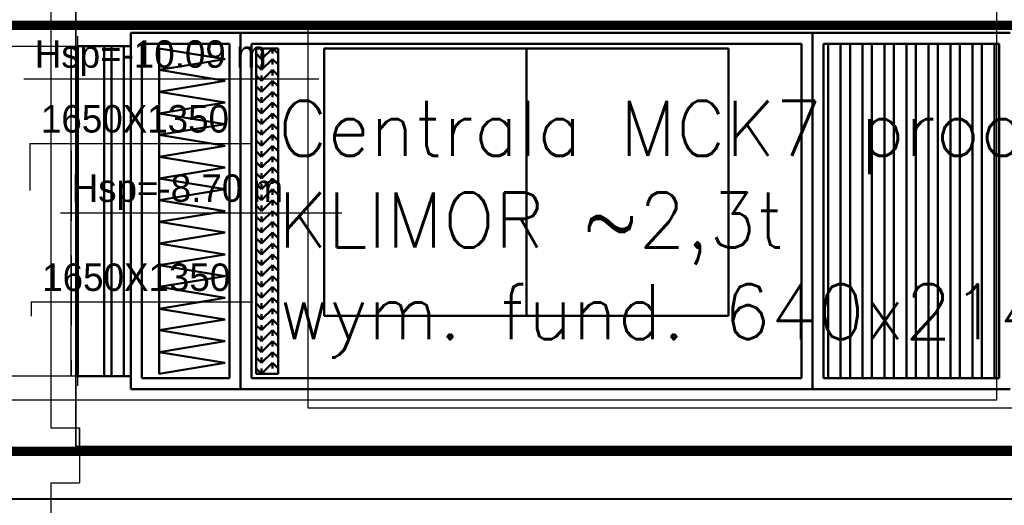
# Model space of a CAD drawing. Header units: centimetres. Extents: x -156440 to 298236, y -263599 to 81430.
# Tile 117 of 170: x 141332 to 145810, y -103460 to -101251. Entities that reach past the tile are written whole.
import ezdxf

# ---------------------------------------------------------------- set-up
doc = ezdxf.new("R2010")
doc.units = ezdxf.units.CM
doc.header["$LTSCALE"] = 50
for name, pattern in [('01-101 Went PP Poziom -2$0$DASHDOT2', [12.7, 6.35, -3.175, 0, -3.175]), ('01-101 Went PP Poziom -2$0$Przekrój 3a-3a$0$HIDDEN', [9.525, 6.35, -3.175]), ('Kondygnacja -2$0$HIDDEN2', [4.7625, 3.175, -1.5875]), ('Osie rzutów$0$DASHDOT2', [12.7, 6.35, -3.175, 0, -3.175])]:
    doc.linetypes.add(name, pattern=pattern)
doc.layers.get('0').update_dxf_attribs({"color": 8})
for name, color, linetype in [('01-101 Went PP Poziom -2$0$L_linie przekrojowe', 213, 'Continuous'), ('01-101 Went PP Poziom -2$0$L_Nawiew', 3, 'Continuous'), ('01-101 Went PP Poziom -2$0$L_text', 2, 'Continuous'), ('01-101 Went PP Poziom -2$0$L_Wywiew', 6, 'Continuous'), ('bgde-tekst', 7, 'Continuous'), ('bgde_centrale wentylacyjne', 3, 'Continuous'), ('Kondygnacja -2$0$ARCH_KONSTR_POWYŻEJ RZUTU_IST', 8, 'Kondygnacja -2$0$HIDDEN2'), ('Kondygnacja -2$0$ARCH_MUROWANE_IST', 9, 'Continuous'), ('Osie rzutów$0$ARCH_INFO_OSIE_IST', 8, 'Osie rzutów$0$DASHDOT2')]:
    doc.layers.add(name, color=color, linetype=linetype)
doc.layers.add('01-101 Went PP Poziom -2$0$L_niedruk', color=6, linetype='Continuous', lineweight=13, plot=False)
for name, color, linetype, lineweight in [('01-101 Went PP Poziom -2$0$L_urządzenia', 1, 'Continuous', 50), ('bgde_fundamenty pod urządzenia', 7, 'Continuous', 35), ('bgde_N18', 4, 'Continuous', 40), ('Kondygnacja -2$0$_SP KORYTA', 8, 'Continuous', 25)]:
    doc.layers.add(name, color=color, linetype=linetype, lineweight=lineweight)
doc.layers.get('01-101 Went PP Poziom -2$0$L_text').off()
doc.styles.add('Romans', font='Romans.shx')

# ---------------------------------------------------------------- blocks, each defined once
blk = doc.blocks.new('Osie rzutów')
at = {"layer": 'Osie rzutów$0$ARCH_INFO_OSIE_IST', "ltscale": 10}
blk.add_line((4436.04, 11600), (13655, 11600), dxfattribs=at)
blk = doc.blocks.new('Kondygnacja -2$0$konstukcja stropu -2')
at = {"layer": 'Kondygnacja -2$0$ARCH_KONSTR_POWYŻEJ RZUTU_IST', "ltscale": 10}
for p, q in [((6835, 12155), (6835, 11625)), ((6835, 11625), (6285, 11625))]:
    blk.add_line(p, q, dxfattribs=at)
blk = doc.blocks.new('*U387')
at = {"linetype": 'Continuous', "lineweight": -2}
for p, q in [((325, 0, 795), (325, 0, 750)), ((325, 0, -750), (325, 0, -795))]:
    blk.add_line(p, q, dxfattribs=at)
at = {"layer": '01-101 Went PP Poziom -2$0$L_niedruk', "linetype": 'Continuous', "lineweight": -3}
for p, q in [((325, 0, -750), (325, 0, 750)), ((325, 0, 750), (325, 0, 750)), ((325, 0, -750), (325, 0, 750)), ((325, 0, -750), (325, 0, -750))]:
    blk.add_line(p, q, dxfattribs=at)
at = {"layer": '01-101 Went PP Poziom -2$0$L_Wywiew', "linetype": '01-101 Went PP Poziom -2$0$Przekrój 3a-3a$0$HIDDEN', "lineweight": -3}
for p, q in [((-295, 0, 750), (-325, 0, 750)), ((-325, 0, 750), (-325, 0, -750)), ((295, 0, 750), (-295, 0, 750)), ((-295, 0, 750), (-295, 0, -750)), ((325, 0, 750), (295, 0, 750)), ((295, 0, 750), (295, 0, -750)), ((325, 0, 750), (325, 0, -750)), ((-325, 0, -750), (-295, 0, -750)), ((-295, 0, -750), (295, 0, -750)), ((295, 0, -750), (325, 0, -750))]:
    blk.add_line(p, q, dxfattribs=at)
blk = doc.blocks.new('*U385')
at = {"linetype": 'Continuous', "lineweight": -2}
for p, q in [((-369.5, 0, 750), (-369.5, 0, 795)), ((-369.5, 0, -750), (-369.5, 0, 750)), ((-369.5, 0, -795), (-369.5, 0, -750))]:
    blk.add_line(p, q, dxfattribs=at)
at = {"color": 0, "linetype": 'ByBlock', "lineweight": -2}
for p, q in [((329.5, 0, 750), (-369.5, 0, 750)), ((-369.5, 0, -750), (329.5, 0, -750))]:
    blk.add_line(p, q, dxfattribs=at)
at = {"linetype": 'Continuous', "lineweight": -3}
blk.add_line((-339.5, 0, -750), (-339.5, 0, 750), dxfattribs=at)
at = {"layer": '01-101 Went PP Poziom -2$0$L_Nawiew', "linetype": '01-101 Went PP Poziom -2$0$Przekrój 3a-3a$0$HIDDEN', "lineweight": -3}
for p, q in [((369.5, 0, 750), (329.5, 0, 750)), ((369.5, 0, 750), (369.5, 0, -750)), ((329.5, 0, -750), (369.5, 0, -750))]:
    blk.add_line(p, q, dxfattribs=at)
at = {"layer": '01-101 Went PP Poziom -2$0$L_niedruk', "linetype": 'Continuous', "lineweight": -3}
for p, q in [((280.5, 0, -750), (280.5, 0, 750)), ((280.5, 0, 750), (280.5, 0, 750)), ((280.5, 0, -750), (280.5, 0, 750)), ((280.5, 0, -750), (280.5, 0, 750)), ((280.5, 0, 750), (280.5, 0, 750)), ((280.5, 0, -750), (280.5, 0, 750)), ((329.5, 0, -750), (329.5, 0, 750)), ((329.5, 0, 750), (369.5, 0, 750)), ((329.5, 0, 750), (369.5, 0, 750)), ((329.5, 0, -750), (329.5, 0, 750)), ((329.5, 0, 750), (329.5, 0, 750)), ((369.5, 0, 750), (369.5, 0, 795)), ((369.5, 0, 750), (369.5, 0, 750)), ((369.5, 0, 750), (369.5, 0, -750)), ((369.5, 0, 795), (369.5, 0, -795)), ((369.5, 0, 795), (369.5, 0, 795)), ((369.5, 0, 750), (369.5, 0, -750)), ((369.5, 0, 750), (369.5, 0, 750)), ((369.5, 0, 750), (369.5, 0, -750)), ((369.5, 0, -750), (369.5, 0, 750)), ((369.5, 0, 750), (369.5, 0, 750)), ((369.5, 0, -750), (369.5, 0, 750)), ((369.5, 0, 750), (369.5, 0, -750)), ((369.5, 0, 750), (369.5, 0, 750)), ((369.5, 0, -750), (369.5, 0, 750)), ((369.5, 0, 750), (369.5, 0, -750)), ((369.5, 0, 750), (369.5, 0, 750)), ((369.5, 0, 750), (369.5, 0, -750)), ((280.5, 0, -750), (280.5, 0, -750)), ((280.5, 0, -750), (280.5, 0, -750)), ((369.5, 0, -750), (329.5, 0, -750)), ((369.5, 0, -750), (329.5, 0, -750)), ((329.5, 0, -750), (329.5, 0, -750)), ((369.5, 0, -750), (369.5, 0, -750)), ((369.5, 0, -795), (369.5, 0, -750)), ((369.5, 0, -795), (369.5, 0, -795)), ((369.5, 0, -750), (369.5, 0, -750)), ((369.5, 0, -750), (369.5, 0, -750)), ((369.5, 0, -750), (369.5, 0, -750)), ((369.5, 0, -750), (369.5, 0, -750))]:
    blk.add_line(p, q, dxfattribs=at)
blk = doc.blocks.new('01-101 Went PP Poziom -2$0$A$C531677BF')
at = {"layer": '01-101 Went PP Poziom -2$0$L_urządzenia', "extrusion": (-1.22461e-16, -1, 0)}
for p, q in [((6441.29, 46792, -12), (6441.29, 46630, -12)), ((6441.29, 46792), (6441.29, 46792, -12)), ((6441.29, 46792, -12), (6491.29, 46792, -12)), ((6441.29, 46630), (6441.29, 46792)), ((6441.29, 46792, 146), (6441.29, 46630, 146)), ((6441.29, 46792), (6441.29, 46792, 146)), ((6441.29, 46792, 146), (6491.29, 46792, 146)), ((6441.29, 46792), (6491.29, 46792)), ((6441.29, 46630, 146), (6441.29, 46792, 146)), ((6441.29, 46792, 292), (6441.29, 46630, 292)), ((6441.29, 46792, 146), (6441.29, 46792, 292)), ((6441.29, 46792, 292), (6491.29, 46792, 292)), ((6441.29, 46792, 146), (6491.29, 46792, 146)), ((6491.29, 46792, -12), (6491.29, 46630, -12)), ((6491.29, 46792), (6491.29, 46792, -12)), ((6491.29, 46792, -12), (6751.29, 46792, -12)), ((6491.29, 46630), (6491.29, 46792)), ((6491.29, 46792, 292), (6491.29, 46630, 292)), ((6491.29, 46792), (6491.29, 46792, 292)), ((6491.29, 46792, 292), (6751.29, 46792, 292)), ((6491.29, 46792), (6751.29, 46792)), ((6491.29, 46792, -12), (6491.29, 46630, -12)), ((6491.29, 46792), (6491.29, 46792, -12)), ((6491.29, 46630), (6491.29, 46792)), ((6491.29, 46792, 146), (6491.29, 46630, 146)), ((6491.29, 46792), (6491.29, 46792, 146)), ((6491.29, 46630, 146), (6491.29, 46792, 146)), ((6491.29, 46792, 292), (6491.29, 46630, 292)), ((6491.29, 46792, 146), (6491.29, 46792, 292)), ((6751.29, 46792, -12), (6751.29, 46630, -12)), ((6751.29, 46792), (6751.29, 46792, -12)), ((6751.29, 46792, -12), (6841.29, 46792, -12)), ((6751.29, 46630), (6751.29, 46792)), ((6751.29, 46792, 292), (6751.29, 46630, 292)), ((6751.29, 46792), (6751.29, 46792, 292)), ((6751.29, 46792, 292), (6841.29, 46792, 292)), ((6751.29, 46792), (6841.29, 46792)), ((6751.29, 46792, -12), (6751.29, 46630, -12)), ((6751.29, 46792), (6751.29, 46792, -12)), ((6751.29, 46630), (6751.29, 46792)), ((6751.29, 46792, 292), (6751.29, 46630, 292)), ((6751.29, 46792), (6751.29, 46792, 292)), ((6417.29, 46786, 286.5), (6417.29, 46636, 286.5)), ((6417.29, 46786, 151.5), (6417.29, 46636, 151.5)), ((6417.29, 46786, 286.5), (6417.29, 46786, 151.5)), ((6429.29, 46786, 286.5), (6417.29, 46786, 286.5)), ((6417.29, 46786, 151.5), (6429.29, 46786, 151.5)), ((6429.29, 46786, 140.5), (6429.29, 46636, 140.5)), ((6429.29, 46786, 5.5), (6429.29, 46636, 5.5)), ((6429.29, 46786, 140.5), (6429.29, 46786, 5.5)), ((6441.29, 46786, 140.5), (6429.29, 46786, 140.5)), ((6429.29, 46786, 5.5), (6441.29, 46786, 5.5)), ((6429.29, 46786, 286.5), (6429.29, 46636, 286.5)), ((6429.29, 46786, 151.5), (6429.29, 46636, 151.5)), ((6429.29, 46786, 151.5), (6429.29, 46786, 286.5)), ((6429.29, 46786, 286.5), (6429.29, 46636, 286.5)), ((6429.29, 46786, 151.5), (6429.29, 46636, 151.5)), ((6429.29, 46786, 286.5), (6429.29, 46786, 151.5)), ((6441.29, 46786, 286.5), (6429.29, 46786, 286.5)), ((6429.29, 46786, 151.5), (6441.29, 46786, 151.5)), ((6432.49, 46786, 281.8), (6432.49, 46636, 281.8)), ((6432.49, 46786, 281.8), (6438.19, 46786, 276.1)), ((6432.49, 46786, 266.1), (6432.49, 46636, 266.1)), ((6432.49, 46786, 266.1), (6438.19, 46786, 271.8)), ((6432.49, 46786, 261.8), (6432.49, 46636, 261.8)), ((6432.49, 46786, 261.8), (6438.19, 46786, 256.1)), ((6432.49, 46786, 246.1), (6432.49, 46636, 246.1)), ((6432.49, 46786, 246.1), (6438.19, 46786, 251.8)), ((6432.49, 46786, 241.8), (6432.49, 46636, 241.8)), ((6432.49, 46786, 241.8), (6438.19, 46786, 236.1)), ((6432.49, 46786, 226.1), (6432.49, 46636, 226.1)), ((6432.49, 46786, 226.1), (6438.19, 46786, 231.8)), ((6432.49, 46786, 221.8), (6432.49, 46636, 221.8)), ((6432.49, 46786, 221.8), (6438.19, 46786, 216.1)), ((6432.49, 46786, 206.1), (6432.49, 46636, 206.1)), ((6432.49, 46786, 206.1), (6438.19, 46786, 211.8)), ((6432.49, 46786, 201.8), (6432.49, 46636, 201.8)), ((6432.49, 46786, 201.8), (6438.19, 46786, 196.1)), ((6432.49, 46786, 186.1), (6432.49, 46636, 186.1)), ((6432.49, 46786, 186.1), (6438.19, 46786, 191.8)), ((6432.49, 46786, 181.8), (6432.49, 46636, 181.8)), ((6432.49, 46786, 181.8), (6438.19, 46786, 176.1)), ((6432.49, 46786, 166.1), (6432.49, 46636, 166.1)), ((6432.49, 46786, 166.1), (6438.19, 46786, 171.8)), ((6432.49, 46786, 161.8), (6432.49, 46636, 161.8)), ((6432.49, 46786, 161.8), (6438.19, 46786, 156.1)), ((6438.19, 46786, 276.1), (6438.19, 46636, 276.1)), ((6438.19, 46786, 271.8), (6438.19, 46636, 271.8)), ((6438.19, 46786, 256.1), (6438.19, 46636, 256.1)), ((6438.19, 46786, 251.8), (6438.19, 46636, 251.8)), ((6438.19, 46786, 236.1), (6438.19, 46636, 236.1)), ((6438.19, 46786, 231.8), (6438.19, 46636, 231.8)), ((6438.19, 46786, 216.1), (6438.19, 46636, 216.1)), ((6438.19, 46786, 211.8), (6438.19, 46636, 211.8)), ((6438.19, 46786, 196.1), (6438.19, 46636, 196.1)), ((6438.19, 46786, 191.8), (6438.19, 46636, 191.8)), ((6438.19, 46786, 176.1), (6438.19, 46636, 176.1)), ((6438.19, 46786, 171.8), (6438.19, 46636, 171.8)), ((6438.19, 46786, 156.1), (6438.19, 46636, 156.1)), ((6441.29, 46786, 140.5), (6441.29, 46636, 140.5)), ((6441.29, 46786, 5.5), (6441.29, 46636, 5.5)), ((6441.29, 46786, 5.5), (6441.29, 46786, 140.5)), ((6441.29, 46786, 286.5), (6441.29, 46636, 286.5)), ((6441.29, 46786, 151.5), (6441.29, 46636, 151.5)), ((6441.29, 46786, 151.5), (6441.29, 46786, 286.5)), ((6446.29, 46635, 5), (6446.29, 46787, 5)), ((6446.29, 46787, 141), (6446.29, 46635, 141)), ((6446.29, 46787, 5), (6446.29, 46787, 141)), ((6446.29, 46787, 141), (6486.29, 46787, 141)), ((6446.29, 46787, 5), (6486.29, 46787, 5)), ((6446.29, 46635, 151), (6446.29, 46787, 151)), ((6446.29, 46787, 287), (6446.29, 46635, 287)), ((6446.29, 46787, 151), (6446.29, 46787, 287)), ((6446.29, 46787, 287), (6486.29, 46787, 287)), ((6446.29, 46787, 151), (6486.29, 46787, 151)), ((6486.29, 46635, 5), (6486.29, 46787, 5)), ((6486.29, 46787, 141), (6486.29, 46635, 141)), ((6486.29, 46787, 5), (6486.29, 46787, 141)), ((6486.29, 46635, 151), (6486.29, 46787, 151)), ((6486.29, 46787, 287), (6486.29, 46635, 287)), ((6486.29, 46787, 151), (6486.29, 46787, 287)), ((6496.29, 46635, 5), (6496.29, 46787, 5)), ((6496.29, 46787, 287), (6496.29, 46635, 287)), ((6496.29, 46787, 5), (6496.29, 46787, 287)), ((6496.29, 46787, 287), (6746.29, 46787, 287)), ((6496.29, 46787, 5), (6746.29, 46787, 5)), ((6746.29, 46635, 5), (6746.29, 46787, 5)), ((6746.29, 46787, 287), (6746.29, 46635, 287)), ((6746.29, 46787, 5), (6746.29, 46787, 287)), ((6756.29, 46787, 152), (6756.29, 46635, 152)), ((6756.29, 46787, 140), (6756.29, 46635, 140)), ((6756.29, 46787, 152), (6756.29, 46787, 140)), ((6836.29, 46787, 152), (6756.29, 46787, 152)), ((6756.29, 46787, 140), (6836.29, 46787, 140)), ((6756.29, 46635, 5), (6756.29, 46787, 5)), ((6756.29, 46787, 287), (6756.29, 46635, 287)), ((6756.29, 46787, 5), (6756.29, 46787, 287)), ((6756.29, 46787, 287), (6836.29, 46787, 287)), ((6756.29, 46787, 5), (6836.29, 46787, 5)), ((6758.39, 46787, 143.1), (6758.39, 46635, 143.1)), ((6764.09, 46787, 148.8), (6758.39, 46787, 143.1)), ((6764.09, 46787, 148.8), (6764.09, 46635, 148.8)), ((6768.39, 46787, 148.8), (6768.39, 46635, 148.8)), ((6768.39, 46787, 148.8), (6774.09, 46787, 143.1)), ((6774.09, 46787, 143.1), (6774.09, 46635, 143.1)), ((6778.39, 46787, 143.1), (6778.39, 46635, 143.1)), ((6784.09, 46787, 148.8), (6778.39, 46787, 143.1)), ((6784.09, 46787, 148.8), (6784.09, 46635, 148.8)), ((6788.39, 46787, 148.8), (6788.39, 46635, 148.8)), ((6788.39, 46787, 148.8), (6794.09, 46787, 143.1)), ((6794.09, 46787, 143.1), (6794.09, 46635, 143.1)), ((6798.39, 46787, 143.1), (6798.39, 46635, 143.1)), ((6804.09, 46787, 148.8), (6798.39, 46787, 143.1)), ((6804.09, 46787, 148.8), (6804.09, 46635, 148.8)), ((6808.39, 46787, 148.8), (6808.39, 46635, 148.8)), ((6808.39, 46787, 148.8), (6814.09, 46787, 143.1)), ((6814.09, 46787, 143.1), (6814.09, 46635, 143.1)), ((6818.39, 46787, 143.1), (6818.39, 46635, 143.1)), ((6824.09, 46787, 148.8), (6818.39, 46787, 143.1)), ((6824.09, 46787, 148.8), (6824.09, 46635, 148.8)), ((6828.39, 46787, 148.8), (6828.39, 46635, 148.8)), ((6828.39, 46787, 148.8), (6834.09, 46787, 143.1)), ((6834.09, 46787, 143.1), (6834.09, 46635, 143.1)), ((6836.29, 46787, 152), (6836.29, 46635, 152)), ((6836.29, 46787, 140), (6836.29, 46635, 140)), ((6836.29, 46787, 140), (6836.29, 46787, 152)), ((6836.29, 46635, 5), (6836.29, 46787, 5)), ((6836.29, 46787, 287), (6836.29, 46635, 287)), ((6836.29, 46787, 5), (6836.29, 46787, 287)), ((6454.29, 46785, 285), (6484.29, 46780.1, 285)), ((6454.29, 46785, 153), (6484.29, 46780.1, 153)), ((6454.29, 46785, 153), (6454.29, 46785, 285)), ((6454.29, 46785, 285), (6454.29, 46775.2, 285)), ((6454.29, 46785, 153), (6454.29, 46775.2, 153)), ((6498.29, 46785, 144), (6498.29, 46637, 144)), ((6498.29, 46785, 7), (6498.29, 46637, 7)), ((6498.29, 46785, 144), (6498.29, 46785, 7)), ((6508.29, 46785, 144), (6498.29, 46785, 144)), ((6498.29, 46785, 7), (6508.29, 46785, 7)), ((6498.29, 46782.6, 7), (6498.29, 46782.6, 144)), ((6498.29, 46782.6, 144), (6500.79, 46780.1, 144)), ((6498.29, 46782.6, 7), (6500.79, 46780.1, 7)), ((6500.79, 46780.1, 144), (6505.79, 46785, 144)), ((6500.79, 46780.1, 7), (6505.79, 46785, 7)), ((6500.79, 46780.1, 7), (6500.79, 46782.6, 144)), ((6505.79, 46785, 7), (6505.79, 46782.6, 144)), ((6505.79, 46785, 144), (6508.29, 46782.6, 144)), ((6505.79, 46785, 7), (6508.29, 46782.6, 7)), ((6508.29, 46785, 144), (6508.29, 46637, 144)), ((6508.29, 46785, 7), (6508.29, 46637, 7)), ((6508.29, 46785, 7), (6508.29, 46785, 144)), ((6508.29, 46782.6, 7), (6508.29, 46782.6, 144)), ((6529.29, 46785, 146), (6529.29, 46663.4, 146)), ((6621.29, 46785, 54), (6529.29, 46785, 146)), ((6529.29, 46785, 146), (6621.29, 46785, 237.9)), ((6621.29, 46785, 54), (6621.29, 46663.4, 54)), ((6621.29, 46785, 237.9), (6621.29, 46663.4, 237.9)), ((6713.19, 46785, 146), (6621.29, 46785, 54)), ((6621.29, 46785, 237.9), (6713.19, 46785, 146)), ((6713.19, 46785, 146), (6713.19, 46663.4, 146)), ((6454.29, 46775.2, 285), (6484.29, 46780.1, 285)), ((6454.29, 46775.2, 153), (6484.29, 46780.1, 153)), ((6484.29, 46780.1, 153), (6484.29, 46780.1, 285)), ((6498.29, 46777.6, 7), (6498.29, 46777.6, 144)), ((6498.29, 46777.6, 144), (6500.79, 46775.2, 144)), ((6498.29, 46777.6, 7), (6500.79, 46775.2, 7)), ((6500.79, 46775.2, 144), (6505.79, 46780.1, 144)), ((6500.79, 46775.2, 7), (6505.79, 46780.1, 7)), ((6500.79, 46775.2, 7), (6500.79, 46777.6, 144)), ((6505.79, 46780.1, 7), (6505.79, 46777.6, 144)), ((6505.79, 46780.1, 144), (6508.29, 46777.6, 144)), ((6505.79, 46780.1, 7), (6508.29, 46777.6, 7)), ((6508.29, 46777.6, 7), (6508.29, 46777.6, 144)), ((6454.29, 46775.2, 285), (6484.29, 46770.2, 285)), ((6454.29, 46775.2, 153), (6484.29, 46770.2, 153)), ((6454.29, 46775.2, 153), (6454.29, 46775.2, 285)), ((6454.29, 46775.2, 285), (6454.29, 46765.3, 285)), ((6454.29, 46775.2, 153), (6454.29, 46765.3, 153)), ((6454.29, 46775.2, 153), (6454.29, 46775.2, 285)), ((6498.29, 46772.7, 7), (6498.29, 46772.7, 144)), ((6498.29, 46772.7, 144), (6500.79, 46770.2, 144)), ((6498.29, 46772.7, 7), (6500.79, 46770.2, 7)), ((6500.79, 46770.2, 144), (6505.79, 46775.2, 144)), ((6500.79, 46770.2, 7), (6505.79, 46775.2, 7)), ((6500.79, 46770.2, 7), (6500.79, 46772.7, 144)), ((6505.79, 46775.2, 7), (6505.79, 46772.7, 144)), ((6505.79, 46775.2, 144), (6508.29, 46772.7, 144)), ((6505.79, 46775.2, 7), (6508.29, 46772.7, 7)), ((6508.29, 46772.7, 7), (6508.29, 46772.7, 144)), ((6454.29, 46765.3, 285), (6484.29, 46770.2, 285)), ((6454.29, 46765.3, 153), (6484.29, 46770.2, 153)), ((6484.29, 46770.2, 153), (6484.29, 46770.2, 285)), ((6500.79, 46765.3, 144), (6505.79, 46770.2, 144)), ((6500.79, 46765.3, 7), (6505.79, 46770.2, 7)), ((6505.79, 46770.2, 7), (6505.79, 46767.8, 144)), ((6505.79, 46770.2, 144), (6508.29, 46767.8, 144)), ((6505.79, 46770.2, 7), (6508.29, 46767.8, 7)), ((6454.29, 46765.3, 285), (6484.29, 46760.4, 285)), ((6454.29, 46765.3, 153), (6484.29, 46760.4, 153)), ((6454.29, 46765.3, 153), (6454.29, 46765.3, 285)), ((6454.29, 46765.3, 285), (6454.29, 46755.4, 285)), ((6454.29, 46765.3, 153), (6454.29, 46755.4, 153)), ((6454.29, 46765.3, 153), (6454.29, 46765.3, 285)), ((6498.29, 46767.8, 7), (6498.29, 46767.8, 144)), ((6498.29, 46767.8, 144), (6500.79, 46765.3, 144)), ((6498.29, 46767.8, 7), (6500.79, 46765.3, 7)), ((6500.79, 46765.3, 7), (6500.79, 46767.8, 144)), ((6500.79, 46760.4, 144), (6505.79, 46765.3, 144)), ((6500.79, 46760.4, 7), (6505.79, 46765.3, 7)), ((6505.79, 46765.3, 7), (6505.79, 46762.8, 144)), ((6505.79, 46765.3, 144), (6508.29, 46762.8, 144)), ((6505.79, 46765.3, 7), (6508.29, 46762.8, 7)), ((6508.29, 46767.8, 7), (6508.29, 46767.8, 144)), ((6454.29, 46755.4, 285), (6484.29, 46760.4, 285)), ((6454.29, 46755.4, 153), (6484.29, 46760.4, 153)), ((6484.29, 46760.4, 153), (6484.29, 46760.4, 285)), ((6498.29, 46762.8, 7), (6498.29, 46762.8, 144)), ((6498.29, 46762.8, 144), (6500.79, 46760.4, 144)), ((6498.29, 46762.8, 7), (6500.79, 46760.4, 7)), ((6500.79, 46760.4, 7), (6500.79, 46762.8, 144)), ((6500.79, 46755.4, 144), (6505.79, 46760.4, 144)), ((6500.79, 46755.4, 7), (6505.79, 46760.4, 7)), ((6505.79, 46760.4, 7), (6505.79, 46757.9, 144)), ((6505.79, 46760.4, 144), (6508.29, 46757.9, 144)), ((6505.79, 46760.4, 7), (6508.29, 46757.9, 7)), ((6508.29, 46762.8, 7), (6508.29, 46762.8, 144)), ((6454.29, 46755.4, 285), (6484.29, 46750.5, 285)), ((6454.29, 46755.4, 153), (6484.29, 46750.5, 153)), ((6454.29, 46755.4, 153), (6454.29, 46755.4, 285)), ((6454.29, 46755.4, 285), (6454.29, 46745.6, 285)), ((6454.29, 46755.4, 153), (6454.29, 46745.6, 153)), ((6454.29, 46755.4, 153), (6454.29, 46755.4, 285)), ((6498.29, 46757.9, 7), (6498.29, 46757.9, 144)), ((6498.29, 46757.9, 144), (6500.79, 46755.4, 144)), ((6498.29, 46757.9, 7), (6500.79, 46755.4, 7)), ((6500.79, 46755.4, 7), (6500.79, 46757.9, 144)), ((6500.79, 46750.5, 144), (6505.79, 46755.4, 144)), ((6500.79, 46750.5, 7), (6505.79, 46755.4, 7)), ((6505.79, 46755.4, 7), (6505.79, 46753, 144)), ((6505.79, 46755.4, 144), (6508.29, 46753, 144)), ((6505.79, 46755.4, 7), (6508.29, 46753, 7)), ((6508.29, 46757.9, 7), (6508.29, 46757.9, 144)), ((6454.29, 46745.6, 285), (6484.29, 46750.5, 285)), ((6454.29, 46745.6, 153), (6484.29, 46750.5, 153)), ((6484.29, 46750.5, 153), (6484.29, 46750.5, 285)), ((6498.29, 46753, 7), (6498.29, 46753, 144)), ((6498.29, 46753, 144), (6500.79, 46750.5, 144)), ((6498.29, 46753, 7), (6500.79, 46750.5, 7)), ((6500.79, 46750.5, 7), (6500.79, 46753, 144)), ((6500.79, 46745.6, 144), (6505.79, 46750.5, 144)), ((6500.79, 46745.6, 7), (6505.79, 46750.5, 7)), ((6505.79, 46750.5, 7), (6505.79, 46748, 144)), ((6505.79, 46750.5, 144), (6508.29, 46748, 144)), ((6505.79, 46750.5, 7), (6508.29, 46748, 7)), ((6508.29, 46753, 7), (6508.29, 46753, 144)), ((6454.29, 46745.6, 285), (6484.29, 46740.6, 285)), ((6454.29, 46745.6, 153), (6484.29, 46740.6, 153)), ((6454.29, 46745.6, 153), (6454.29, 46745.6, 285)), ((6454.29, 46745.6, 285), (6454.29, 46735.7, 285)), ((6454.29, 46745.6, 153), (6454.29, 46735.7, 153)), ((6454.29, 46745.6, 153), (6454.29, 46745.6, 285)), ((6498.29, 46748, 7), (6498.29, 46748, 144)), ((6498.29, 46748, 144), (6500.79, 46745.6, 144)), ((6498.29, 46748, 7), (6500.79, 46745.6, 7)), ((6500.79, 46745.6, 7), (6500.79, 46748, 144)), ((6500.79, 46740.6, 144), (6505.79, 46745.6, 144)), ((6500.79, 46740.6, 7), (6505.79, 46745.6, 7)), ((6505.79, 46745.6, 7), (6505.79, 46743.1, 144)), ((6505.79, 46745.6, 144), (6508.29, 46743.1, 144)), ((6505.79, 46745.6, 7), (6508.29, 46743.1, 7)), ((6508.29, 46748, 7), (6508.29, 46748, 144)), ((6498.29, 46743.1, 7), (6498.29, 46743.1, 144)), ((6498.29, 46743.1, 144), (6500.79, 46740.6, 144)), ((6498.29, 46743.1, 7), (6500.79, 46740.6, 7)), ((6500.79, 46740.6, 7), (6500.79, 46743.1, 144)), ((6508.29, 46743.1, 7), (6508.29, 46743.1, 144)), ((6454.29, 46735.7, 285), (6484.29, 46740.6, 285)), ((6454.29, 46735.7, 153), (6484.29, 46740.6, 153)), ((6484.29, 46740.6, 153), (6484.29, 46740.6, 285)), ((6498.29, 46738.2, 7), (6498.29, 46738.2, 144)), ((6498.29, 46738.2, 144), (6500.79, 46735.7, 144)), ((6498.29, 46738.2, 7), (6500.79, 46735.7, 7)), ((6500.79, 46735.7, 144), (6505.79, 46740.6, 144)), ((6500.79, 46735.7, 7), (6505.79, 46740.6, 7)), ((6500.79, 46735.7, 7), (6500.79, 46738.2, 144)), ((6505.79, 46740.6, 7), (6505.79, 46738.2, 144)), ((6505.79, 46740.6, 144), (6508.29, 46738.2, 144)), ((6505.79, 46740.6, 7), (6508.29, 46738.2, 7)), ((6508.29, 46738.2, 7), (6508.29, 46738.2, 144)), ((6454.29, 46735.7, 285), (6484.29, 46730.8, 285)), ((6454.29, 46735.7, 153), (6484.29, 46730.8, 153)), ((6454.29, 46735.7, 153), (6454.29, 46735.7, 285)), ((6454.29, 46735.7, 285), (6454.29, 46725.8, 285)), ((6454.29, 46735.7, 153), (6454.29, 46725.8, 153)), ((6454.29, 46735.7, 153), (6454.29, 46735.7, 285)), ((6498.29, 46733.2, 7), (6498.29, 46733.2, 144)), ((6498.29, 46733.2, 144), (6500.79, 46730.8, 144)), ((6498.29, 46733.2, 7), (6500.79, 46730.8, 7)), ((6500.79, 46730.8, 144), (6505.79, 46735.7, 144)), ((6500.79, 46730.8, 7), (6505.79, 46735.7, 7)), ((6500.79, 46730.8, 7), (6500.79, 46733.2, 144)), ((6505.79, 46735.7, 7), (6505.79, 46733.2, 144)), ((6505.79, 46735.7, 144), (6508.29, 46733.2, 144)), ((6505.79, 46735.7, 7), (6508.29, 46733.2, 7)), ((6508.29, 46733.2, 7), (6508.29, 46733.2, 144)), ((6454.29, 46725.8, 285), (6484.29, 46730.8, 285)), ((6454.29, 46725.8, 153), (6484.29, 46730.8, 153)), ((6484.29, 46730.8, 153), (6484.29, 46730.8, 285)), ((6498.29, 46728.3, 7), (6498.29, 46728.3, 144)), ((6498.29, 46728.3, 144), (6500.79, 46725.8, 144)), ((6498.29, 46728.3, 7), (6500.79, 46725.8, 7)), ((6500.79, 46725.8, 144), (6505.79, 46730.8, 144)), ((6500.79, 46725.8, 7), (6505.79, 46730.8, 7)), ((6500.79, 46725.8, 7), (6500.79, 46728.3, 144)), ((6505.79, 46730.8, 7), (6505.79, 46728.3, 144)), ((6505.79, 46730.8, 144), (6508.29, 46728.3, 144)), ((6505.79, 46730.8, 7), (6508.29, 46728.3, 7)), ((6508.29, 46728.3, 7), (6508.29, 46728.3, 144)), ((6454.29, 46725.8, 285), (6484.29, 46720.9, 285)), ((6454.29, 46725.8, 153), (6484.29, 46720.9, 153)), ((6454.29, 46725.8, 153), (6454.29, 46725.8, 285)), ((6454.29, 46725.8, 285), (6454.29, 46716, 285)), ((6454.29, 46725.8, 153), (6454.29, 46716, 153)), ((6454.29, 46725.8, 153), (6454.29, 46725.8, 285)), ((6498.29, 46723.4, 7), (6498.29, 46723.4, 144)), ((6498.29, 46723.4, 144), (6500.79, 46720.9, 144)), ((6498.29, 46723.4, 7), (6500.79, 46720.9, 7)), ((6500.79, 46720.9, 144), (6505.79, 46725.8, 144)), ((6500.79, 46720.9, 7), (6505.79, 46725.8, 7)), ((6500.79, 46720.9, 7), (6500.79, 46723.4, 144)), ((6505.79, 46725.8, 7), (6505.79, 46723.4, 144)), ((6505.79, 46725.8, 144), (6508.29, 46723.4, 144)), ((6505.79, 46725.8, 7), (6508.29, 46723.4, 7)), ((6508.29, 46723.4, 7), (6508.29, 46723.4, 144)), ((6454.29, 46716, 285), (6484.29, 46720.9, 285)), ((6454.29, 46716, 153), (6484.29, 46720.9, 153)), ((6484.29, 46720.9, 153), (6484.29, 46720.9, 285)), ((6500.79, 46716, 144), (6505.79, 46720.9, 144)), ((6500.79, 46716, 7), (6505.79, 46720.9, 7)), ((6505.79, 46720.9, 7), (6505.79, 46718.4, 144)), ((6505.79, 46720.9, 144), (6508.29, 46718.4, 144)), ((6505.79, 46720.9, 7), (6508.29, 46718.4, 7)), ((6454.29, 46716, 285), (6484.29, 46711, 285)), ((6454.29, 46716, 153), (6484.29, 46711, 153)), ((6454.29, 46716, 153), (6454.29, 46716, 285)), ((6454.29, 46716, 285), (6454.29, 46706.1, 285)), ((6454.29, 46716, 153), (6454.29, 46706.1, 153)), ((6454.29, 46716, 153), (6454.29, 46716, 285)), ((6498.29, 46718.4, 7), (6498.29, 46718.4, 144)), ((6498.29, 46718.4, 144), (6500.79, 46716, 144)), ((6498.29, 46718.4, 7), (6500.79, 46716, 7)), ((6500.79, 46716, 7), (6500.79, 46718.4, 144)), ((6500.79, 46711, 144), (6505.79, 46716, 144)), ((6500.79, 46711, 7), (6505.79, 46716, 7)), ((6505.79, 46716, 7), (6505.79, 46713.5, 144)), ((6505.79, 46716, 144), (6508.29, 46713.5, 144)), ((6505.79, 46716, 7), (6508.29, 46713.5, 7)), ((6508.29, 46718.4, 7), (6508.29, 46718.4, 144)), ((6454.29, 46706.1, 285), (6484.29, 46711, 285)), ((6454.29, 46706.1, 153), (6484.29, 46711, 153)), ((6484.29, 46711, 153), (6484.29, 46711, 285)), ((6498.29, 46713.5, 7), (6498.29, 46713.5, 144)), ((6498.29, 46713.5, 144), (6500.79, 46711, 144)), ((6498.29, 46713.5, 7), (6500.79, 46711, 7)), ((6500.79, 46711, 7), (6500.79, 46713.5, 144)), ((6500.79, 46706.1, 144), (6505.79, 46711, 144)), ((6500.79, 46706.1, 7), (6505.79, 46711, 7)), ((6505.79, 46711, 7), (6505.79, 46708.6, 144)), ((6505.79, 46711, 144), (6508.29, 46708.6, 144)), ((6505.79, 46711, 7), (6508.29, 46708.6, 7)), ((6508.29, 46713.5, 7), (6508.29, 46713.5, 144)), ((6454.29, 46706.1, 285), (6484.29, 46701.2, 285)), ((6454.29, 46706.1, 153), (6484.29, 46701.2, 153)), ((6454.29, 46706.1, 153), (6454.29, 46706.1, 285)), ((6454.29, 46706.1, 285), (6454.29, 46696.2, 285)), ((6454.29, 46706.1, 153), (6454.29, 46696.2, 153)), ((6454.29, 46706.1, 153), (6454.29, 46706.1, 285)), ((6498.29, 46708.6, 7), (6498.29, 46708.6, 144)), ((6498.29, 46708.6, 144), (6500.79, 46706.1, 144)), ((6498.29, 46708.6, 7), (6500.79, 46706.1, 7)), ((6500.79, 46706.1, 7), (6500.79, 46708.6, 144)), ((6500.79, 46701.2, 144), (6505.79, 46706.1, 144)), ((6500.79, 46701.2, 7), (6505.79, 46706.1, 7)), ((6505.79, 46706.1, 7), (6505.79, 46703.6, 144)), ((6505.79, 46706.1, 144), (6508.29, 46703.6, 144)), ((6505.79, 46706.1, 7), (6508.29, 46703.6, 7)), ((6508.29, 46708.6, 7), (6508.29, 46708.6, 144)), ((6454.29, 46696.2, 285), (6484.29, 46701.2, 285)), ((6454.29, 46696.2, 153), (6484.29, 46701.2, 153)), ((6484.29, 46701.2, 153), (6484.29, 46701.2, 285)), ((6498.29, 46703.6, 7), (6498.29, 46703.6, 144)), ((6498.29, 46703.6, 144), (6500.79, 46701.2, 144)), ((6498.29, 46703.6, 7), (6500.79, 46701.2, 7)), ((6500.79, 46701.2, 7), (6500.79, 46703.6, 144)), ((6500.79, 46696.2, 144), (6505.79, 46701.2, 144)), ((6500.79, 46696.2, 7), (6505.79, 46701.2, 7)), ((6505.79, 46701.2, 7), (6505.79, 46698.7, 144)), ((6505.79, 46701.2, 144), (6508.29, 46698.7, 144)), ((6505.79, 46701.2, 7), (6508.29, 46698.7, 7)), ((6508.29, 46703.6, 7), (6508.29, 46703.6, 144)), ((6454.29, 46696.2, 285), (6484.29, 46691.3, 285)), ((6454.29, 46696.2, 153), (6484.29, 46691.3, 153)), ((6454.29, 46696.2, 153), (6454.29, 46696.2, 285)), ((6454.29, 46696.2, 285), (6454.29, 46686.4, 285)), ((6454.29, 46696.2, 153), (6454.29, 46686.4, 153)), ((6454.29, 46696.2, 153), (6454.29, 46696.2, 285)), ((6498.29, 46698.7, 7), (6498.29, 46698.7, 144)), ((6498.29, 46698.7, 144), (6500.79, 46696.2, 144)), ((6498.29, 46698.7, 7), (6500.79, 46696.2, 7)), ((6500.79, 46696.2, 7), (6500.79, 46698.7, 144)), ((6500.79, 46691.3, 144), (6505.79, 46696.2, 144)), ((6500.79, 46691.3, 7), (6505.79, 46696.2, 7)), ((6505.79, 46696.2, 7), (6505.79, 46693.8, 144)), ((6505.79, 46696.2, 144), (6508.29, 46693.8, 144)), ((6505.79, 46696.2, 7), (6508.29, 46693.8, 7)), ((6508.29, 46698.7, 7), (6508.29, 46698.7, 144)), ((6498.29, 46693.8, 7), (6498.29, 46693.8, 144)), ((6498.29, 46693.8, 144), (6500.79, 46691.3, 144)), ((6498.29, 46693.8, 7), (6500.79, 46691.3, 7)), ((6500.79, 46691.3, 7), (6500.79, 46693.8, 144)), ((6508.29, 46693.8, 7), (6508.29, 46693.8, 144)), ((6454.29, 46686.4, 285), (6484.29, 46691.3, 285)), ((6454.29, 46686.4, 153), (6484.29, 46691.3, 153)), ((6484.29, 46691.3, 153), (6484.29, 46691.3, 285)), ((6498.29, 46688.8, 7), (6498.29, 46688.8, 144)), ((6498.29, 46688.8, 144), (6500.79, 46686.4, 144)), ((6498.29, 46688.8, 7), (6500.79, 46686.4, 7)), ((6500.79, 46686.4, 144), (6505.79, 46691.3, 144)), ((6500.79, 46686.4, 7), (6505.79, 46691.3, 7)), ((6500.79, 46686.4, 7), (6500.79, 46688.8, 144)), ((6505.79, 46691.3, 7), (6505.79, 46688.8, 144)), ((6505.79, 46691.3, 144), (6508.29, 46688.8, 144)), ((6505.79, 46691.3, 7), (6508.29, 46688.8, 7)), ((6508.29, 46688.8, 7), (6508.29, 46688.8, 144)), ((6454.29, 46686.4, 285), (6484.29, 46681.4, 285)), ((6454.29, 46686.4, 153), (6484.29, 46681.4, 153)), ((6454.29, 46686.4, 153), (6454.29, 46686.4, 285)), ((6454.29, 46686.4, 285), (6454.29, 46676.5, 285)), ((6454.29, 46686.4, 153), (6454.29, 46676.5, 153)), ((6454.29, 46686.4, 153), (6454.29, 46686.4, 285)), ((6498.29, 46683.9, 7), (6498.29, 46683.9, 144)), ((6498.29, 46683.9, 144), (6500.79, 46681.4, 144)), ((6498.29, 46683.9, 7), (6500.79, 46681.4, 7)), ((6500.79, 46681.4, 144), (6505.79, 46686.4, 144)), ((6500.79, 46681.4, 7), (6505.79, 46686.4, 7)), ((6500.79, 46681.4, 7), (6500.79, 46683.9, 144)), ((6505.79, 46686.4, 7), (6505.79, 46683.9, 144)), ((6505.79, 46686.4, 144), (6508.29, 46683.9, 144)), ((6505.79, 46686.4, 7), (6508.29, 46683.9, 7)), ((6508.29, 46683.9, 7), (6508.29, 46683.9, 144)), ((6454.29, 46676.5, 285), (6484.29, 46681.4, 285)), ((6454.29, 46676.5, 153), (6484.29, 46681.4, 153)), ((6484.29, 46681.4, 153), (6484.29, 46681.4, 285)), ((6498.29, 46679, 7), (6498.29, 46679, 144)), ((6498.29, 46679, 144), (6500.79, 46676.5, 144)), ((6498.29, 46679, 7), (6500.79, 46676.5, 7)), ((6500.79, 46676.5, 144), (6505.79, 46681.4, 144)), ((6500.79, 46676.5, 7), (6505.79, 46681.4, 7)), ((6500.79, 46676.5, 7), (6500.79, 46679, 144)), ((6505.79, 46681.4, 7), (6505.79, 46679, 144)), ((6505.79, 46681.4, 144), (6508.29, 46679, 144)), ((6505.79, 46681.4, 7), (6508.29, 46679, 7)), ((6508.29, 46679, 7), (6508.29, 46679, 144)), ((6454.29, 46676.5, 285), (6484.29, 46671.6, 285)), ((6454.29, 46676.5, 153), (6484.29, 46671.6, 153)), ((6454.29, 46676.5, 153), (6454.29, 46676.5, 285)), ((6454.29, 46676.5, 285), (6454.29, 46666.6, 285)), ((6454.29, 46676.5, 153), (6454.29, 46666.6, 153)), ((6454.29, 46676.5, 153), (6454.29, 46676.5, 285)), ((6498.29, 46674, 7), (6498.29, 46674, 144)), ((6498.29, 46674, 144), (6500.79, 46671.6, 144)), ((6498.29, 46674, 7), (6500.79, 46671.6, 7)), ((6500.79, 46671.6, 144), (6505.79, 46676.5, 144)), ((6500.79, 46671.6, 7), (6505.79, 46676.5, 7)), ((6500.79, 46671.6, 7), (6500.79, 46674, 144)), ((6505.79, 46676.5, 7), (6505.79, 46674, 144)), ((6505.79, 46676.5, 144), (6508.29, 46674, 144)), ((6505.79, 46676.5, 7), (6508.29, 46674, 7)), ((6508.29, 46674, 7), (6508.29, 46674, 144)), ((6454.29, 46666.6, 285), (6484.29, 46671.6, 285)), ((6454.29, 46666.6, 153), (6484.29, 46671.6, 153)), ((6484.29, 46671.6, 153), (6484.29, 46671.6, 285)), ((6500.79, 46666.6, 144), (6505.79, 46671.6, 144)), ((6500.79, 46666.6, 7), (6505.79, 46671.6, 7)), ((6505.79, 46671.6, 7), (6505.79, 46669.1, 144)), ((6505.79, 46671.6, 144), (6508.29, 46669.1, 144)), ((6505.79, 46671.6, 7), (6508.29, 46669.1, 7)), ((6454.29, 46666.6, 285), (6484.29, 46661.7, 285)), ((6454.29, 46666.6, 153), (6484.29, 46661.7, 153)), ((6454.29, 46666.6, 153), (6454.29, 46666.6, 285)), ((6454.29, 46666.6, 285), (6454.29, 46656.8, 285)), ((6454.29, 46666.6, 153), (6454.29, 46656.8, 153)), ((6454.29, 46666.6, 153), (6454.29, 46666.6, 285)), ((6498.29, 46669.1, 7), (6498.29, 46669.1, 144)), ((6498.29, 46669.1, 144), (6500.79, 46666.6, 144)), ((6498.29, 46669.1, 7), (6500.79, 46666.6, 7)), ((6500.79, 46666.6, 7), (6500.79, 46669.1, 144)), ((6500.79, 46661.7, 144), (6505.79, 46666.6, 144)), ((6500.79, 46661.7, 7), (6505.79, 46666.6, 7)), ((6505.79, 46666.6, 7), (6505.79, 46664.2, 144)), ((6505.79, 46666.6, 144), (6508.29, 46664.2, 144)), ((6505.79, 46666.6, 7), (6508.29, 46664.2, 7)), ((6508.29, 46669.1, 7), (6508.29, 46669.1, 144)), ((6454.29, 46656.8, 285), (6484.29, 46661.7, 285)), ((6454.29, 46656.8, 153), (6484.29, 46661.7, 153)), ((6484.29, 46661.7, 153), (6484.29, 46661.7, 285)), ((6498.29, 46664.2, 7), (6498.29, 46664.2, 144)), ((6498.29, 46664.2, 144), (6500.79, 46661.7, 144)), ((6498.29, 46664.2, 7), (6500.79, 46661.7, 7)), ((6500.79, 46661.7, 7), (6500.79, 46664.2, 144)), ((6500.79, 46656.8, 144), (6505.79, 46661.7, 144)), ((6500.79, 46656.8, 7), (6505.79, 46661.7, 7)), ((6505.79, 46661.7, 7), (6505.79, 46659.2, 144)), ((6505.79, 46661.7, 144), (6508.29, 46659.2, 144)), ((6505.79, 46661.7, 7), (6508.29, 46659.2, 7)), ((6508.29, 46664.2, 7), (6508.29, 46664.2, 144)), ((6621.29, 46663.4, 54), (6529.29, 46663.4, 146)), ((6529.29, 46663.4, 146), (6621.29, 46663.4, 237.9)), ((6713.19, 46663.4, 146), (6621.29, 46663.4, 54)), ((6621.29, 46663.4, 237.9), (6713.19, 46663.4, 146)), ((6454.29, 46656.8, 285), (6484.29, 46651.8, 285)), ((6454.29, 46656.8, 153), (6484.29, 46651.8, 153)), ((6454.29, 46656.8, 153), (6454.29, 46656.8, 285)), ((6454.29, 46656.8, 285), (6454.29, 46646.9, 285)), ((6454.29, 46656.8, 153), (6454.29, 46646.9, 153)), ((6454.29, 46656.8, 153), (6454.29, 46656.8, 285)), ((6498.29, 46659.2, 7), (6498.29, 46659.2, 144)), ((6498.29, 46659.2, 144), (6500.79, 46656.8, 144)), ((6498.29, 46659.2, 7), (6500.79, 46656.8, 7)), ((6500.79, 46656.8, 7), (6500.79, 46659.2, 144)), ((6500.79, 46651.8, 144), (6505.79, 46656.8, 144)), ((6500.79, 46651.8, 7), (6505.79, 46656.8, 7)), ((6505.79, 46656.8, 7), (6505.79, 46654.3, 144)), ((6505.79, 46656.8, 144), (6508.29, 46654.3, 144)), ((6505.79, 46656.8, 7), (6508.29, 46654.3, 7)), ((6508.29, 46659.2, 7), (6508.29, 46659.2, 144)), ((6454.29, 46646.9, 285), (6484.29, 46651.8, 285)), ((6454.29, 46646.9, 153), (6484.29, 46651.8, 153)), ((6484.29, 46651.8, 153), (6484.29, 46651.8, 285)), ((6498.29, 46654.3, 7), (6498.29, 46654.3, 144)), ((6498.29, 46654.3, 144), (6500.79, 46651.8, 144)), ((6498.29, 46654.3, 7), (6500.79, 46651.8, 7)), ((6500.79, 46651.8, 7), (6500.79, 46654.3, 144)), ((6500.79, 46646.9, 144), (6505.79, 46651.8, 144)), ((6500.79, 46646.9, 7), (6505.79, 46651.8, 7)), ((6505.79, 46651.8, 7), (6505.79, 46649.4, 144)), ((6505.79, 46651.8, 144), (6508.29, 46649.4, 144)), ((6505.79, 46651.8, 7), (6508.29, 46649.4, 7)), ((6508.29, 46654.3, 7), (6508.29, 46654.3, 144)), ((6498.29, 46649.4, 7), (6498.29, 46649.4, 144)), ((6498.29, 46649.4, 144), (6500.79, 46646.9, 144)), ((6498.29, 46649.4, 7), (6500.79, 46646.9, 7)), ((6500.79, 46646.9, 7), (6500.79, 46649.4, 144)), ((6508.29, 46649.4, 7), (6508.29, 46649.4, 144)), ((6454.29, 46646.9, 285), (6484.29, 46642, 285)), ((6454.29, 46646.9, 153), (6484.29, 46642, 153)), ((6454.29, 46646.9, 153), (6454.29, 46646.9, 285)), ((6454.29, 46646.9, 285), (6454.29, 46637, 285)), ((6454.29, 46646.9, 153), (6454.29, 46637, 153)), ((6454.29, 46646.9, 153), (6454.29, 46646.9, 285)), ((6498.29, 46644.4, 7), (6498.29, 46644.4, 144)), ((6498.29, 46644.4, 144), (6500.79, 46642, 144)), ((6498.29, 46644.4, 7), (6500.79, 46642, 7)), ((6500.79, 46642, 144), (6505.79, 46646.9, 144)), ((6500.79, 46642, 7), (6505.79, 46646.9, 7)), ((6500.79, 46642, 7), (6500.79, 46644.4, 144)), ((6505.79, 46646.9, 7), (6505.79, 46644.4, 144)), ((6505.79, 46646.9, 144), (6508.29, 46644.4, 144)), ((6505.79, 46646.9, 7), (6508.29, 46644.4, 7)), ((6508.29, 46644.4, 7), (6508.29, 46644.4, 144)), ((6454.29, 46637, 285), (6484.29, 46642, 285)), ((6454.29, 46637, 153), (6484.29, 46642, 153)), ((6484.29, 46642, 153), (6484.29, 46642, 285)), ((6498.29, 46639.5, 7), (6498.29, 46639.5, 144)), ((6498.29, 46639.5, 144), (6500.79, 46637, 144)), ((6498.29, 46639.5, 7), (6500.79, 46637, 7)), ((6500.79, 46637, 144), (6505.79, 46642, 144)), ((6500.79, 46637, 7), (6505.79, 46642, 7)), ((6500.79, 46637, 7), (6500.79, 46639.5, 144)), ((6505.79, 46642, 7), (6505.79, 46639.5, 144)), ((6505.79, 46642, 144), (6508.29, 46639.5, 144)), ((6505.79, 46642, 7), (6508.29, 46639.5, 7)), ((6508.29, 46639.5, 7), (6508.29, 46639.5, 144)), ((6417.29, 46636, 286.5), (6417.29, 46636, 151.5)), ((6429.29, 46636, 286.5), (6417.29, 46636, 286.5)), ((6417.29, 46636, 151.5), (6429.29, 46636, 151.5)), ((6429.29, 46636, 140.5), (6429.29, 46636, 5.5)), ((6441.29, 46636, 140.5), (6429.29, 46636, 140.5)), ((6429.29, 46636, 5.5), (6441.29, 46636, 5.5)), ((6429.29, 46636, 151.5), (6429.29, 46636, 286.5)), ((6429.29, 46636, 286.5), (6429.29, 46636, 151.5)), ((6441.29, 46636, 286.5), (6429.29, 46636, 286.5)), ((6429.29, 46636, 151.5), (6441.29, 46636, 151.5)), ((6432.49, 46636, 281.8), (6438.19, 46636, 276.1)), ((6432.49, 46636, 266.1), (6438.19, 46636, 271.8)), ((6432.49, 46636, 261.8), (6438.19, 46636, 256.1)), ((6432.49, 46636, 246.1), (6438.19, 46636, 251.8)), ((6432.49, 46636, 241.8), (6438.19, 46636, 236.1)), ((6432.49, 46636, 226.1), (6438.19, 46636, 231.8)), ((6432.49, 46636, 221.8), (6438.19, 46636, 216.1)), ((6432.49, 46636, 206.1), (6438.19, 46636, 211.8)), ((6432.49, 46636, 201.8), (6438.19, 46636, 196.1)), ((6432.49, 46636, 186.1), (6438.19, 46636, 191.8)), ((6432.49, 46636, 181.8), (6438.19, 46636, 176.1)), ((6432.49, 46636, 166.1), (6438.19, 46636, 171.8)), ((6432.49, 46636, 161.8), (6438.19, 46636, 156.1)), ((6441.29, 46636, 5.5), (6441.29, 46636, 140.5)), ((6441.29, 46636, 151.5), (6441.29, 46636, 286.5)), ((6446.29, 46635, 141), (6446.29, 46635, 5)), ((6446.29, 46635, 141), (6486.29, 46635, 141)), ((6446.29, 46635, 5), (6486.29, 46635, 5)), ((6446.29, 46635, 287), (6446.29, 46635, 151)), ((6446.29, 46635, 287), (6486.29, 46635, 287)), ((6446.29, 46635, 151), (6486.29, 46635, 151)), ((6454.29, 46637, 153), (6454.29, 46637, 285)), ((6486.29, 46635, 141), (6486.29, 46635, 5)), ((6486.29, 46635, 287), (6486.29, 46635, 151)), ((6496.29, 46635, 287), (6496.29, 46635, 5)), ((6496.29, 46635, 287), (6746.29, 46635, 287)), ((6496.29, 46635, 5), (6746.29, 46635, 5)), ((6498.29, 46637, 144), (6498.29, 46637, 7)), ((6508.29, 46637, 144), (6498.29, 46637, 144)), ((6498.29, 46637, 7), (6508.29, 46637, 7)), ((6508.29, 46637, 7), (6508.29, 46637, 144)), ((6746.29, 46635, 287), (6746.29, 46635, 5)), ((6756.29, 46635, 152), (6756.29, 46635, 140)), ((6836.29, 46635, 152), (6756.29, 46635, 152)), ((6756.29, 46635, 140), (6836.29, 46635, 140)), ((6756.29, 46635, 287), (6756.29, 46635, 5)), ((6756.29, 46635, 287), (6836.29, 46635, 287)), ((6756.29, 46635, 5), (6836.29, 46635, 5)), ((6764.09, 46635, 148.8), (6758.39, 46635, 143.1)), ((6768.39, 46635, 148.8), (6774.09, 46635, 143.1)), ((6784.09, 46635, 148.8), (6778.39, 46635, 143.1)), ((6788.39, 46635, 148.8), (6794.09, 46635, 143.1)), ((6804.09, 46635, 148.8), (6798.39, 46635, 143.1)), ((6808.39, 46635, 148.8), (6814.09, 46635, 143.1)), ((6824.09, 46635, 148.8), (6818.39, 46635, 143.1)), ((6828.39, 46635, 148.8), (6834.09, 46635, 143.1)), ((6836.29, 46635, 140), (6836.29, 46635, 152)), ((6836.29, 46635, 287), (6836.29, 46635, 5)), ((6441.29, 46630), (6441.29, 46630, -12)), ((6441.29, 46630, -12), (6491.29, 46630, -12)), ((6441.29, 46630, 146), (6441.29, 46630)), ((6441.29, 46630, 146), (6491.29, 46630, 146)), ((6441.29, 46630), (6491.29, 46630)), ((6441.29, 46630, 292), (6441.29, 46630, 146)), ((6441.29, 46630, 292), (6491.29, 46630, 292)), ((6441.29, 46630, 146), (6491.29, 46630, 146)), ((6491.29, 46630), (6491.29, 46630, -12)), ((6491.29, 46630, -12), (6751.29, 46630, -12)), ((6491.29, 46630, 292), (6491.29, 46630)), ((6491.29, 46630, 292), (6751.29, 46630, 292)), ((6491.29, 46630), (6751.29, 46630)), ((6491.29, 46630), (6491.29, 46630, -12)), ((6491.29, 46630, 146), (6491.29, 46630)), ((6491.29, 46630, 292), (6491.29, 46630, 146)), ((6751.29, 46630), (6751.29, 46630, -12)), ((6751.29, 46630, -12), (6841.29, 46630, -12)), ((6751.29, 46630, 292), (6751.29, 46630)), ((6751.29, 46630, 292), (6841.29, 46630, 292)), ((6751.29, 46630), (6841.29, 46630)), ((6751.29, 46630), (6751.29, 46630, -12)), ((6751.29, 46630, 292), (6751.29, 46630))]:
    blk.add_line(p, q, dxfattribs=at)
blk = doc.blocks.new('*a631')
at = {"layer": 'bgde-tekst'}
blk.add_line((0, 0), (1341.7, 0), dxfattribs=at)
blk = doc.blocks.new('*a651')
at = {"layer": 'bgde-tekst'}
blk.add_line((0, 0), (1279.2, 0), dxfattribs=at)
blk = doc.blocks.new('*a696')
at = {"layer": 'bgde-tekst'}
blk.add_line((0, 0), (1008.3, 0), dxfattribs=at)
blk = doc.blocks.new('*a732')
at = {"layer": 'bgde-tekst'}
blk.add_line((0, 0), (1008.3, 0), dxfattribs=at)

msp = doc.modelspace()

# ---------------------------------------------------------------- linework, layer by layer
at = {"layer": '01-101 Went PP Poziom -2$0$L_linie przekrojowe', "linetype": '01-101 Went PP Poziom -2$0$DASHDOT2', "const_width": 42}
for points in [[(162076.945, -101277.072), (130150.781, -101277.336)], [(158697.516, -103214.285), (128938.931, -103214.549)]]:
    msp.add_lwpolyline(points, dxfattribs=at)
at = {"layer": 'bgde-tekst'}
for points in [[(141350.852, -101519.938), (141350.852, -101519.938), (141350.852, -101519.938)], [(141378.943, -101814.64), (141378.943, -102028.741), (141378.943, -102028.741)], [(141518.51, -102129.78), (141518.51, -102129.78), (141518.51, -102129.78)], [(141384.646, -102534.951), (141384.646, -102599.303), (141384.646, -102599.303)]]:
    msp.add_lwpolyline(points, dxfattribs=at)
at = {"layer": 'bgde_centrale wentylacyjne'}
msp.add_lwpolyline([(142642.111, -103015.77), (147832.111, -103015.77), (147832.111, -101275.77), (142642.111, -101275.77)], close=True, dxfattribs=at)
at = {"layer": 'bgde_fundamenty pod urządzenia', "elevation": -12305}
msp.add_lwpolyline([(147987.111, -101051.608), (141587.044, -101051.608), (141587.044, -103191.608), (147987.111, -103191.608)], close=True, dxfattribs=at)
at = {"layer": 'bgde_N18'}
msp.add_line((153868.684, -103431.769), (141224.241, -103431.769), dxfattribs=at)
at = {"layer": 'Kondygnacja -2$0$ARCH_MUROWANE_IST', "ltscale": 4}
for p, q in [((141474.241, -97131.769, -3480), (141474.241, -103106.769, -3480)), ((141474.241, -103106.769, -3480), (141604.241, -103106.769, -3480)), ((141604.241, -103106.769, -3480), (141604.241, -103356.769, -3480)), ((141604.241, -103200.443, -3480), (141604.241, -103106.769, -3480)), ((141474.241, -103356.769, -3480), (141604.241, -103356.769, -3480)), ((141474.241, -103356.769, -3480), (141474.241, -109106.769, -3480))]:
    msp.add_line(p, q, dxfattribs=at)

# ---------------------------------------------------------------- block references
at = {"layer": '01-101 Went PP Poziom -2$0$L_Nawiew', "linetype": 'Continuous', "extrusion": (-1.22465e-16, 1, -8.09131e-13)}
msp.add_blockref('*U385', (-141227.544, -8019.992, -102121.62), dxfattribs=at)
at = {"layer": '01-101 Went PP Poziom -2$0$L_text', "xscale": 10, "yscale": 10, "zscale": 10}
msp.add_blockref('01-101 Went PP Poziom -2$0$A$C531677BF', (77424.241, -569231.769), dxfattribs=at)
at = {"layer": '01-101 Went PP Poziom -2$0$L_Wywiew', "linetype": 'Continuous', "extrusion": (-1.22465e-16, 1, -9.05831e-13)}
msp.add_blockref('*U387', (-141272.044, -9479.992, -102121.62), dxfattribs=at)
at = {"layer": 'bgde-tekst'}
for name, p in [('*a631', (141350.852, -101519.938)), ('*a696', (141378.943, -101814.64)), ('*a651', (141518.51, -102129.78)), ('*a732', (141384.646, -102534.951))]:
    msp.add_blockref(name, p, dxfattribs=at)
at = {"layer": 'Kondygnacja -2$0$_SP KORYTA', "xscale": 10, "yscale": 10, "zscale": 10}
msp.add_blockref('Kondygnacja -2$0$konstukcja stropu -2', (77424.241, -219231.769, -3480), dxfattribs=at)
at = {"layer": 'Osie rzutów$0$ARCH_INFO_OSIE_IST', "xscale": 10, "yscale": 10, "zscale": 10}
msp.add_blockref('Osie rzutów', (77424.241, -219231.769), dxfattribs=at)

# ---------------------------------------------------------------- texts
at = {"layer": 'bgde-tekst'}
for s, p in [('Hsp=-10.09 m ', (141400.852, -101469.938)), ('1650X1350', (141428.943, -101764.64)), ('Hsp=-8.70 m ', (141568.51, -102079.78)), ('1650X1350', (141434.646, -102484.951))]:
    msp.add_text(s, height=125, dxfattribs=at).set_placement(p)
at = {"layer": 'bgde_fundamenty pod urządzenia', "insert": (142507.178, -101621.104, 1010), "char_height": 250, "width": 4721.5643, "attachment_point": 1, "style": 'Romans'}
msp.add_mtext('Centrala MCK7 prod. KLIMOR ~2,3t\\Pwym. fund. 640x214x10 ', dxfattribs=at)

doc.saveas('drawing.dxf')
